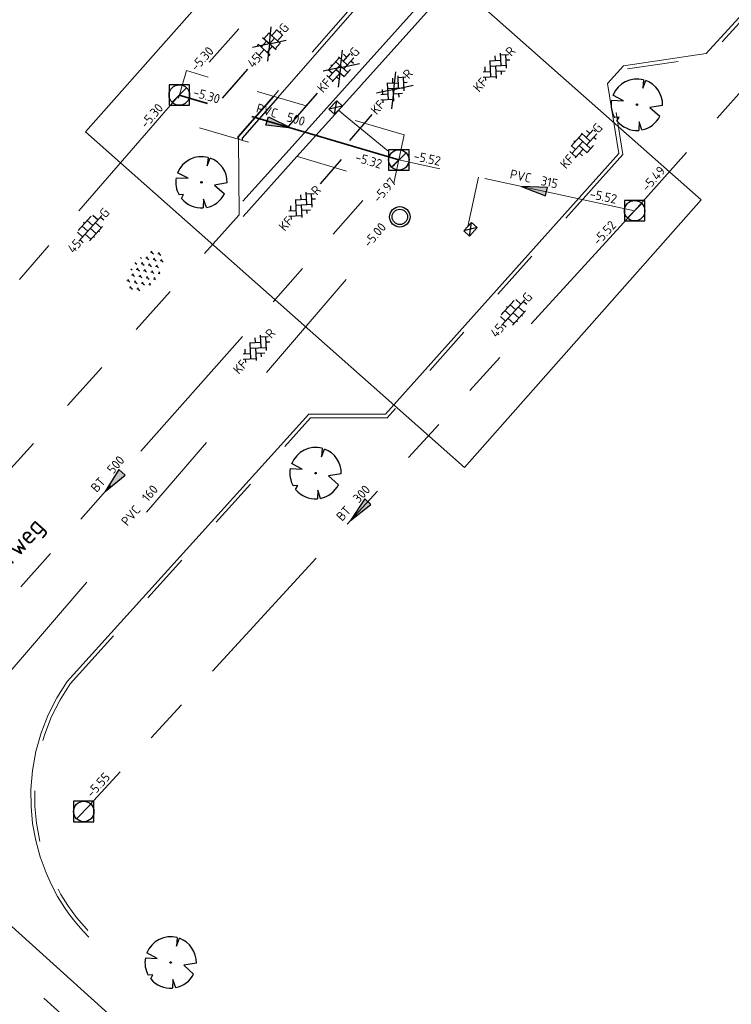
# Model space of a CAD drawing. Header units: metres. Extents: x 113080 to 114329, y 482672 to 483852.
# Tile 7 of 55: x 113377 to 113405, y 483290 to 483329. Entities that reach past the tile are written whole.
import ezdxf
from ezdxf.enums import TextEntityAlignment as Align

# ---------------------------------------------------------------- set-up
doc = ezdxf.new("R2010")
doc.units = ezdxf.units.M
for name, pattern in [('RI-DRAINAGE', [19.2, 6, -1.8, 1.8, -1.8, 2.4, -1.8, 1.8, -1.8]), ('RI-GWA', [18.45, 6, -1.8, 1.75, -1.8, 1.75, -1.8, 1.75, -1.8]), ('RI-HWA_KOLKAANSLUITING', [4.3, 2.5, -1.8]), ('VH-TROTTOIRBAND_130-150', [15, 5, -2, 2, -2, 2, -2]), ('XX-HIDDEN', [4, 2, -2])]:
    doc.linetypes.add(name, pattern=pattern)
for name, color, linetype, lineweight in [('B-WE-GR-BEPLANTING-S', 252, 'Continuous', 25), ('B-WE-GR-BOOM-S', 252, 'Continuous', 25), ('B-WE-OG-TOPOGRAFIE_STRAATNAAM-T35', 7, 'Continuous', 35), ('B-WE-RI-DRAINAGE_DRAIN-G', 252, 'RI-DRAINAGE', 18), ('B-WE-RI-DRAINAGE_PUT-S', 252, 'Continuous', 25), ('B-WE-RI-GWA_RIOOLPUT_INSPECTIEPUT-S', 252, 'Continuous', 25), ('B-WE-RI-GWA_STROOMRICHTING-S', 252, 'Continuous', 25), ('B-WE-RI-GWA_TRANSPORTLEIDING-G', 252, 'RI-GWA', 18), ('B-WE-RI-HWA_KOLK-S', 252, 'Continuous', 25), ('B-WE-RI-HWA_KOLKAANSLUITING-G', 252, 'RI-HWA_KOLKAANSLUITING', 18), ('B-WE-RI-OFG_DRAINAGE_STROOMRICHTING-S', 252, 'Continuous', 25), ('B-WE-VH-GOOT-G', 252, 'Continuous', 18), ('B-WE-VH-KANTOPSLUITING_TROTTOIRBAND_130 150-G', 252, 'VH-TROTTOIRBAND_130-150', 18), ('B-WE-VH-KANTOPSLUITING_VOORKANTBAND-G', 252, 'Continuous', 18), ('B-WE-VH-VERHARDING_BETONSTRAATSTEEN-S', 252, 'Continuous', 25), ('B-WE-VH-VERHARDING_TEGEL-S', 252, 'Continuous', 25), ('N-WE-VH-GOOT-G', 170, 'Continuous', 18), ('N-WE-VH-KANTOPSLUITING_TROTTOIRBAND_130 150-G', 210, 'VH-TROTTOIRBAND_130-150', 35), ('N-WE-VH-KANTOPSLUITING_VOORKANTBAND-G', 50, 'Continuous', 25), ('N-WE-VH-VERHARDING_BETONSTRAATSTEEN-S', 210, 'Continuous', 25), ('N-WE-VH-VERHARDING_TEGEL-S', 50, 'Continuous', 25), ('V-WE-VH-GOOT-G', 170, 'CONTINUOUS-V', 18), ('V-WE-VH-MATERIAALGRENS-G', 7, 'XX-HIDDEN', 18), ('V-WE-VH-VERHARDING_BETONSTRAATSTEEN-S', 10, 'Continuous', 25), ('V-WE-VH-VERHARDING_TEGEL-S', 10, 'Continuous', 25), ('X-XX-AL-WERKGRENS-G', 7, 'XX-WERKGRENS', 25), ('X-XX-AL-WIPEOUT_IN_BLOCK-A', 193, 'Continuous', 25)]:
    doc.layers.add(name, color=color, linetype=linetype, lineweight=lineweight)
doc.layers.add('N-WE-RI-GWA_STROOMRICHTING-S', color=30, linetype='Continuous', lineweight=25, true_color=0xff7f00)
doc.layers.add('N-WE-RI-GWA_TRANSPORTLEIDING-G', color=30, linetype='RI-GWA', lineweight=35, true_color=0xff7f00)
doc.styles.add('NLCS-ISO', font='NLCS-ISO.ttf')
doc.styles.add('NLCS-ISO-M200-T35', font='NLCS-ISO.ttf', dxfattribs={"height": 0.7})
doc.linetypes.add('CONTINUOUS-V', pattern='A,3.5,[24,NLCS.SHX,S=0.5,R=0,X=0,Y=0],3.5', length=7)
doc.linetypes.add('XX-WERKGRENS', pattern='A,0,[137,NLCS.SHX,S=0.5,R=0,X=0,Y=0],-30', length=30)

# ---------------------------------------------------------------- blocks, each defined once
blk = doc.blocks.new('SRI-DRAIN_PUT-SO')
at = {"lineweight": -3}
for radius in [2, 1.5]:
    blk.add_circle((0, 0), radius, dxfattribs=at)
blk = doc.blocks.new('*U39')
at = {"ltscale": 0.1, "style": 'NLCS-ISO'}
blk.add_attdef('JVA', text='', height=1.8, dxfattribs=at).set_placement((0, -1), align=Align.TOP_CENTER)
for points in [[(-68.71, 2.62), (-74.31, 2.62), (-74.31, 0.62), (-68.71, 0.62)], [(4.68, 3.12), (4.68, 1.12), (0, 1.12), (-4.68, 1.12), (-4.68, 3.12), (0, 3.12)], [(66.93, 2.62), (72.53, 2.62), (72.53, 0.62), (66.93, 0.62)]]:
    blk.add_wipeout(points).dxf.layer = 'X-XX-AL-WIPEOUT_IN_BLOCK-A'
for tag, p in [('BOBL', (-68.63, 0)), ('MAT', (-1, 0.5))]:
    blk.add_attdef(tag, text='', height=1.8, dxfattribs=at).set_placement(p, align=Align.BOTTOM_RIGHT)
for tag, p in [('DIA', (1, 0.5)), ('BOBR', (67.03, 0))]:
    blk.add_attdef(tag, text='', height=1.8, dxfattribs=at).set_placement(p, align=Align.BOTTOM_LEFT)
blk = doc.blocks.new('B-SRI-PUT_GWA-SO')
blk.add_line((-1.41, -1.41), (1.41, 1.41))
at = {"lineweight": -3, "flags": 128}
blk.add_lwpolyline([(2, -2), (2, 2), (-2, 2), (-2, -2)], close=True, dxfattribs=at)
at = {"lineweight": -3}
blk.add_circle((0, 0), 2, dxfattribs=at)
blk = doc.blocks.new('*U75')
at = {"ltscale": 0.1}
blk.add_hatch(color=256, dxfattribs=at).paths.add_polyline_path([(-2.5, 0), (2.5, -0.83), (2.5, 0.83)])
at = {"ltscale": 0.1, "flags": 128}
blk.add_lwpolyline([(-2.5, 0), (2.5, -0.83), (2.5, 0.83)], close=True, dxfattribs=at)
at = {"ltscale": 0.1, "style": 'NLCS-ISO'}
for tag, p in [('BOBL', (-71.33, 0)), ('MAT', (-1, 0.5))]:
    blk.add_attdef(tag, text='', height=1.8, dxfattribs=at).set_placement(p, align=Align.BOTTOM_RIGHT)
for tag, p in [('DIA', (1, 0.5)), ('BOBR', (69.88, 0))]:
    blk.add_attdef(tag, text='', height=1.8, dxfattribs=at).set_placement(p, align=Align.BOTTOM_LEFT)
blk.add_attdef('JVA', text='', height=1.8, dxfattribs=at).set_placement((0, -1), align=Align.TOP_CENTER)
blk = doc.blocks.new('*U73')
at = {"ltscale": 0.1}
blk.add_hatch(color=256, dxfattribs=at).paths.add_polyline_path([(-2.5, 0), (2.5, -0.83), (2.5, 0.83)])
at = {"ltscale": 0.1, "flags": 128}
blk.add_lwpolyline([(-2.5, 0), (2.5, -0.83), (2.5, 0.83)], close=True, dxfattribs=at)
at = {"ltscale": 0.1, "style": 'NLCS-ISO'}
for tag, p in [('BOBL', (-19.03, 0)), ('MAT', (-1, 0.5))]:
    blk.add_attdef(tag, text='', height=1.8, dxfattribs=at).set_placement(p, align=Align.BOTTOM_RIGHT)
for tag, p in [('DIA', (1, 0.5)), ('BOBR', (10.89, 0))]:
    blk.add_attdef(tag, text='', height=1.8, dxfattribs=at).set_placement(p, align=Align.BOTTOM_LEFT)
blk.add_attdef('JVA', text='', height=1.8, dxfattribs=at).set_placement((0, -1), align=Align.TOP_CENTER)
blk = doc.blocks.new('*U74')
at = {"ltscale": 0.1}
blk.add_hatch(color=256, dxfattribs=at).paths.add_polyline_path([(-2.5, 0), (2.5, -0.83), (2.5, 0.83)])
at = {"ltscale": 0.1, "flags": 128}
blk.add_lwpolyline([(-2.5, 0), (2.5, -0.83), (2.5, 0.83)], close=True, dxfattribs=at)
at = {"ltscale": 0.1, "style": 'NLCS-ISO'}
for tag, p in [('BOBL', (-76.39, 0)), ('MAT', (-1, 0.5))]:
    blk.add_attdef(tag, text='', height=1.8, dxfattribs=at).set_placement(p, align=Align.BOTTOM_RIGHT)
for tag, p in [('DIA', (1, 0.5)), ('BOBR', (75.24, -3.24))]:
    blk.add_attdef(tag, text='', height=1.8, dxfattribs=at).set_placement(p, align=Align.BOTTOM_LEFT)
blk.add_attdef('JVA', text='', height=1.8, dxfattribs=at).set_placement((0, -1), align=Align.TOP_CENTER)
blk = doc.blocks.new('*U64')
at = {"ltscale": 0.1}
blk.add_hatch(color=256, dxfattribs=at).paths.add_polyline_path([(-2.5, 0), (2.5, -0.83), (2.5, 0.83)])
at = {"ltscale": 0.1, "flags": 128}
blk.add_lwpolyline([(-2.5, 0), (2.5, -0.83), (2.5, 0.83)], close=True, dxfattribs=at)
at = {"ltscale": 0.1, "style": 'NLCS-ISO'}
for tag, p in [('BOBL', (-46.22, 0)), ('MAT', (-1, 0.5))]:
    blk.add_attdef(tag, text='', height=1.8, dxfattribs=at).set_placement(p, align=Align.BOTTOM_RIGHT)
for tag, p in [('DIA', (1, 0.5)), ('BOBR', (51.63, 0))]:
    blk.add_attdef(tag, text='', height=1.8, dxfattribs=at).set_placement(p, align=Align.BOTTOM_LEFT)
blk.add_attdef('JVA', text='', height=1.8, dxfattribs=at).set_placement((0, -1), align=Align.TOP_CENTER)
blk = doc.blocks.new('*U65')
at = {"ltscale": 0.1}
blk.add_hatch(color=256, dxfattribs=at).paths.add_polyline_path([(-2.5, 0), (2.5, -0.83), (2.5, 0.83)])
at = {"ltscale": 0.1, "flags": 128}
blk.add_lwpolyline([(-2.5, 0), (2.5, -0.83), (2.5, 0.83)], close=True, dxfattribs=at)
at = {"ltscale": 0.1, "style": 'NLCS-ISO'}
for tag, p in [('BOBL', (-63.87, 0)), ('MAT', (-1, 0.5))]:
    blk.add_attdef(tag, text='', height=1.8, dxfattribs=at).set_placement(p, align=Align.BOTTOM_RIGHT)
for tag, p in [('DIA', (1, 0.5)), ('BOBR', (65.4, 0))]:
    blk.add_attdef(tag, text='', height=1.8, dxfattribs=at).set_placement(p, align=Align.BOTTOM_LEFT)
blk.add_attdef('JVA', text='', height=1.8, dxfattribs=at).set_placement((0, -1), align=Align.TOP_CENTER)
blk = doc.blocks.new('*U72')
at = {"ltscale": 0.1}
blk.add_hatch(color=256, dxfattribs=at).paths.add_polyline_path([(-2.5, 0), (2.5, -0.83), (2.5, 0.83)])
at = {"ltscale": 0.1, "flags": 128}
blk.add_lwpolyline([(-2.5, 0), (2.5, -0.83), (2.5, 0.83)], close=True, dxfattribs=at)
at = {"ltscale": 0.1, "style": 'NLCS-ISO'}
for tag, p in [('BOBL', (-92.6, 0)), ('MAT', (-1, 0.5))]:
    blk.add_attdef(tag, text='', height=1.8, dxfattribs=at).set_placement(p, align=Align.BOTTOM_RIGHT)
for tag, p in [('DIA', (1, 0.5)), ('BOBR', (87.65, 0))]:
    blk.add_attdef(tag, text='', height=1.8, dxfattribs=at).set_placement(p, align=Align.BOTTOM_LEFT)
blk.add_attdef('JVA', text='', height=1.8, dxfattribs=at).set_placement((0, -1), align=Align.TOP_CENTER)
blk = doc.blocks.new('*U161')
at = {"ltscale": 0.1}
blk.add_hatch(color=256, dxfattribs=at).paths.add_polyline_path([(2.5, 0), (-2.5, -0.83), (-2.5, 0.83)])
at = {"ltscale": 0.1, "flags": 128}
blk.add_lwpolyline([(2.5, 0), (-2.5, -0.83), (-2.5, 0.83)], close=True, dxfattribs=at)
at = {"ltscale": 0.1, "style": 'NLCS-ISO'}
for tag, p in [('BOBL', (-12.61, 0)), ('MAT', (-1, 0.5))]:
    blk.add_attdef(tag, text='', height=1.8, dxfattribs=at).set_placement(p, align=Align.BOTTOM_RIGHT)
for tag, p in [('DIA', (1, 0.5)), ('BOBR', (16.09, -3.24))]:
    blk.add_attdef(tag, text='', height=1.8, dxfattribs=at).set_placement(p, align=Align.BOTTOM_LEFT)
blk.add_attdef('JVA', text='', height=1.8, dxfattribs=at).set_placement((0, -1), align=Align.TOP_CENTER)
blk = doc.blocks.new('SVH-BSS_KEIFORMAAT_KEPER_KL-SO')
for p, q in [((-3.44, -0.47), (-2.97, 0)), ((-3.31, 0.34), (-1.48, -1.48)), ((-2.52, 1.03), (-1.48, 0)), ((-2.23, -0.74), (0, 1.48)), ((-2.23, 0.74), (-1.57, 1.4)), ((-1.77, -1.77), (0, 0)), ((-0.74, 0.74), (1.48, -1.48)), ((-0.1, 1.58), (1.48, 0)), ((0.74, 0.74), (1.4, 1.4)), ((0.74, -0.74), (2.46, 0.98)), ((1.06, -1.91), (2.97, 0)), ((2.23, 0.74), (3.31, -0.34)), ((-0.74, -0.74), (0.5, -1.99)), ((-0.52, -2), (0, -1.48)), ((2.23, -0.74), (2.72, -1.24))]:
    blk.add_line(p, q)
at = {"style": 'NLCS-ISO'}
blk.add_attdef('FORMAAT', text='', height=1.8, dxfattribs=at).set_placement((-3.47, -0.23), align=Align.MIDDLE_RIGHT)
blk.add_attdef('KLEUR', text='', height=1.8, dxfattribs=at).set_placement((3.32, -0.22), align=Align.MIDDLE_LEFT)
at = {"style": 'NLCS-ISO', "flags": 1}
blk.add_attdef('FUNCTIE', text='', height=1.8, dxfattribs=at).set_placement((0.12, -3.58), align=Align.MIDDLE_CENTER)
blk = doc.blocks.new('SGR-BEPLANTING_SOORT_01-SO')
for p, q in [((-0.577, 0.993), (-0.577, 0.875)), ((0, 1), (-0.022, 1.038)), ((0, 1), (0.022, 1.038)), ((0, 1), (0, 0.875)), ((0.577, 0.992), (0.577, 0.875)), ((-1.732, 0), (-1.804, 0.125)), ((-1.732, 0), (-1.66, 0.125)), ((-1.732, 0), (-1.732, -0.125)), ((-1.443, 0.5), (-1.516, 0.625)), ((-1.443, 0.5), (-1.371, 0.625)), ((-1.443, 0.5), (-1.443, 0.375)), ((-1.155, 0), (-1.227, 0.125)), ((-1.155, 0), (-1.083, 0.125)), ((-1.155, 0), (-1.155, -0.125)), ((-0.866, 0.5), (-0.938, 0.625)), ((-0.866, 0.5), (-0.794, 0.625)), ((-0.866, 0.5), (-0.866, 0.375)), ((-0.577, 0), (-0.65, 0.125)), ((-0.577, 0), (-0.505, 0.125)), ((-0.577, 0), (-0.577, -0.125)), ((-0.289, 0.5), (-0.361, 0.625)), ((-0.289, 0.5), (-0.217, 0.625)), ((-0.289, 0.5), (-0.289, 0.375)), ((0, 0), (-0.072, 0.125)), ((0, 0), (0.072, 0.125)), ((0, 0), (0, -0.125)), ((0.289, 0.5), (0.217, 0.625)), ((0.289, 0.5), (0.361, 0.625)), ((0.289, 0.5), (0.289, 0.375)), ((0.577, 0), (0.505, 0.125)), ((0.577, 0), (0.65, 0.125)), ((0.577, 0), (0.577, -0.125)), ((0.866, 0.5), (0.794, 0.625)), ((0.866, 0.5), (0.938, 0.625)), ((0.866, 0.5), (0.866, 0.375)), ((1.155, 0), (1.083, 0.125)), ((1.155, 0), (1.227, 0.125)), ((1.155, 0), (1.155, -0.125)), ((1.443, 0.5), (1.371, 0.625)), ((1.443, 0.5), (1.516, 0.625)), ((1.443, 0.5), (1.443, 0.375)), ((1.732, 0), (1.66, 0.125)), ((1.732, 0), (1.804, 0.125)), ((1.732, 0), (1.732, -0.125)), ((-1.443, -0.5), (-1.516, -0.375)), ((-1.443, -0.5), (-1.371, -0.375)), ((-1.443, -0.5), (-1.443, -0.625)), ((-0.866, -0.5), (-0.938, -0.375)), ((-0.866, -0.5), (-0.794, -0.375)), ((-0.866, -0.5), (-0.866, -0.625)), ((-0.289, -0.5), (-0.361, -0.375)), ((-0.289, -0.5), (-0.217, -0.375)), ((-0.289, -0.5), (-0.289, -0.625)), ((0.289, -0.5), (0.217, -0.375)), ((0.289, -0.5), (0.361, -0.375)), ((0.289, -0.5), (0.289, -0.625)), ((0.866, -0.5), (0.794, -0.375)), ((0.866, -0.5), (0.938, -0.375)), ((0.866, -0.5), (0.866, -0.625)), ((1.443, -0.5), (1.371, -0.375)), ((1.443, -0.5), (1.516, -0.375)), ((1.443, -0.5), (1.443, -0.625)), ((-0.581, -0.994), (-0.65, -0.875)), ((-0.574, -0.995), (-0.505, -0.875)), ((0, -1), (-0.072, -0.875)), ((0, -1), (0.072, -0.875)), ((0, -1), (0, -1.039)), ((0.574, -0.994), (0.505, -0.875)), ((0.582, -0.993), (0.65, -0.875))]:
    blk.add_line(p, q)
at = {"style": 'NLCS-ISO'}
blk.add_attdef('TYPE', text='', height=0.5, dxfattribs=at).set_placement((3.471, -0.016), align=Align.MIDDLE_CENTER)
blk = doc.blocks.new('SGR-BOOM_08')
at = {"ltscale": 20, "flags": 128}
for points in [[(1.29, 4.87), (1.14, 3.21), (1.73, 4.73)], [(-4.95, 0.9), (-2.63, 0.79), (-4.68, 1.86)], [(5.03, -0.13), (2.56, -0.55), (4.49, -2.27)], [(-3.9, -3.19), (-3.5, -2.42), (-4.39, -2.47)], [(0.99, -4.94), (0.42, -3.33), (0.36, -5.02)]]:
    blk.add_lwpolyline(points, dxfattribs=at)
blk.add_lwpolyline([(5.03, -0.13, 0.321944), (1.73, 4.73, 0.321944)], format="xyb", dxfattribs=at)
blk.add_circle((0, 0), 0.15)
at = {"ltscale": 20}
for start, end in [(75.1844, 158.299), (169.749, 209.4302), (219.2667, 274.1068), (281.3601, 333.2046)]:
    blk.add_arc((0, 0), 5.03, start, end, dxfattribs=at)
blk = doc.blocks.new('SVH-BSS_KEIFORMAAT_ELLEBOOG_KL-SO')
for p, q in [((-2.92, 0.92), (-2.92, -0.66)), ((-2.92, 0.39), (0.23, 0.39)), ((-1.87, 1.5), (-1.87, 0.39)), ((-1.87, 1.44), (1.28, 1.44)), ((-0.82, 1.75), (-0.82, 1.44)), ((-0.82, 0.39), (-0.82, -1.75)), ((0.23, 1.44), (0.23, -1.71)), ((1.28, 1.67), (1.28, -0.66)), ((1.28, 0.39), (3.32, 0.39)), ((2.33, 1.31), (2.33, 0.39)), ((3.38, 0.18), (3.38, -0.18)), ((-3.16, -0.66), (-0.82, -0.66)), ((-1.87, -0.66), (-1.87, -1.5)), ((-0.82, -1.71), (1.03, -1.71)), ((0.23, -0.66), (3.16, -0.66)), ((2.33, -0.66), (2.33, -1.31))]:
    blk.add_line(p, q)
at = {"style": 'NLCS-ISO'}
blk.add_attdef('FORMAAT', text='', height=1.8, dxfattribs=at).set_placement((-3.39, 0), align=Align.MIDDLE_RIGHT)
blk.add_attdef('KLEUR', text='', height=1.8, dxfattribs=at).set_placement((3.39, 0), align=Align.MIDDLE_LEFT)
at = {"style": 'NLCS-ISO', "flags": 1}
blk.add_attdef('FUNCTIE', text='', height=1.8, dxfattribs=at).set_placement((0.12, -3.58), align=Align.MIDDLE_CENTER)
blk = doc.blocks.new('SVH-TEGEL_300X300_DUN_LINT_KL-SO')
for p, q in [((-2.25, 1.36), (-2.25, 0)), ((-1.9, 1.5), (1.9, 1.5)), ((-1.5, 1.62), (-1.5, 1.5)), ((-0.75, 1.5), (-0.75, 0)), ((0, 1.81), (0, 1.5)), ((0, 0), (0, -1.5)), ((0.75, 1.5), (0.75, 0)), ((1.5, 1.62), (1.5, 1.5)), ((2.25, 1.36), (2.25, 0)), ((-3.39, 0), (3.39, 0)), ((-3, 0), (-3, -0.85)), ((-1.9, -1.5), (1.9, -1.5)), ((-1.5, 0), (-1.5, -1.5)), ((-0.75, -1.5), (-0.75, -1.77)), ((0.75, -1.5), (0.75, -1.77)), ((1.5, 0), (1.5, -1.5)), ((3, 0), (3, -0.85))]:
    blk.add_line(p, q)
at = {"style": 'NLCS-ISO'}
blk.add_attdef('FORMAAT', text='', height=1.8, dxfattribs=at).set_placement((-3.39, 0), align=Align.MIDDLE_RIGHT)
blk.add_attdef('KLEUR', text='', height=1.8, dxfattribs=at).set_placement((3.39, 0), align=Align.MIDDLE_LEFT)
at = {"style": 'NLCS-ISO', "flags": 1}
blk.add_attdef('FUNCTIE', text='', height=1.8, dxfattribs=at).set_placement((0.12, -3.58), align=Align.MIDDLE_CENTER)
blk = doc.blocks.new('V-SVH-BSS_KEIFORMAAT_KEPER_KL-SO')
for p, q in [((0, 0), (-2.8, 2.01)), ((0, 0), (2.8, 2.01)), ((-3.36, -0.25), (-2.89, 0.22)), ((-3.23, 0.55), (-1.41, -1.27)), ((-2.44, 1.25), (-1.41, 0.22)), ((-2.15, -0.53), (0.08, 1.7)), ((-2.15, 0.96), (-1.49, 1.62)), ((-1.7, -1.56), (0.08, 0.22)), ((-0.67, 0.96), (1.56, -1.27)), ((-0.02, 1.8), (1.56, 0.22)), ((0.82, 0.96), (1.48, 1.62)), ((0.82, -0.53), (2.54, 1.19)), ((1.14, -1.7), (3.05, 0.22)), ((2.3, 0.96), (3.39, -0.13)), ((0, 0), (-3.13, -2.25)), ((-0.67, -0.53), (0.58, -1.77)), ((-0.44, -1.78), (0.08, -1.27)), ((0, 0), (3.13, -2.25)), ((2.3, -0.53), (2.8, -1.02))]:
    blk.add_line(p, q)
at = {"style": 'NLCS-ISO'}
blk.add_attdef('FORMAAT', text='', height=1.8, dxfattribs=at).set_placement((-3.39, -0.02), align=Align.MIDDLE_RIGHT)
blk.add_attdef('KLEUR', text='', height=1.8, dxfattribs=at).set_placement((3.39, 0), align=Align.MIDDLE_LEFT)
at = {"style": 'NLCS-ISO', "flags": 1}
blk.add_attdef('FUNCTIE', text='', height=1.8, dxfattribs=at).set_placement((0.12, -3.58), align=Align.MIDDLE_CENTER)
blk = doc.blocks.new('V-SVH-BSS_KEIFORMAAT_ELLEBOOG_KL-SO')
for p, q in [((0, 0), (-2.8, 2.01)), ((0, 0), (2.8, 2.01)), ((-2.92, 0.92), (-2.92, -0.66)), ((-2.92, 0.39), (0.23, 0.39)), ((-1.87, 1.5), (-1.87, 0.39)), ((-1.87, 1.44), (1.28, 1.44)), ((-0.82, 1.75), (-0.82, 1.44)), ((-0.82, 0.39), (-0.82, -1.75)), ((0.23, 1.44), (0.23, -1.71)), ((1.28, 1.67), (1.28, -0.66)), ((1.28, 0.39), (3.32, 0.39)), ((2.33, 1.31), (2.33, 0.39)), ((3.38, 0.18), (3.38, -0.18)), ((-3.16, -0.66), (-0.82, -0.66)), ((0, 0), (-3.13, -2.25)), ((-1.87, -0.66), (-1.87, -1.5)), ((-0.82, -1.71), (1.03, -1.71)), ((0, 0), (3.13, -2.25)), ((0.23, -0.66), (3.16, -0.66)), ((2.33, -0.66), (2.33, -1.31))]:
    blk.add_line(p, q)
at = {"style": 'NLCS-ISO'}
blk.add_attdef('FORMAAT', text='', height=1.8, dxfattribs=at).set_placement((-3.39, 0), align=Align.MIDDLE_RIGHT)
blk.add_attdef('KLEUR', text='', height=1.8, dxfattribs=at).set_placement((3.39, 0), align=Align.MIDDLE_LEFT)
at = {"style": 'NLCS-ISO', "flags": 1}
blk.add_attdef('FUNCTIE', text='', height=1.8, dxfattribs=at).set_placement((0.12, -3.58), align=Align.MIDDLE_CENTER)
blk = doc.blocks.new('B-SRI-KOLK_STRAAT_450X300-SO')
for p, q in [((-1.125, 0), (1.125, 1.5)), ((1.125, 0), (-1.125, 1.5))]:
    blk.add_line(p, q)
at = {"flags": 128}
blk.add_lwpolyline([(-1.125, 0), (1.125, 0), (1.125, 1.5), (-1.125, 1.5)], close=True, dxfattribs=at)
blk = doc.blocks.new('SVH-TEGEL_300X300_DUN_HALFST_KL-SO')
for p, q in [((-3.08, 0.75), (-3, 0.75)), ((-3, -0.83), (-3, 0.83)), ((-3, 0), (-1.5, 0)), ((-1.84, 1.5), (-1.5, 1.5)), ((-1.5, -1.6), (-1.5, 1.6)), ((-1.5, 0.75), (0, 0.75)), ((0, -1.78), (0, 1.78)), ((0, 1.5), (1.5, 1.5)), ((0, 0), (1.5, 0)), ((1.5, -1.6), (1.5, 1.6)), ((1.5, 0.75), (3, 0.75)), ((3, -0.83), (3, 0.83)), ((3, 0), (3.39, 0)), ((-3.08, -0.75), (-3, -0.75)), ((-1.84, -1.5), (-1.5, -1.5)), ((-1.5, -0.75), (0, -0.75)), ((0, -1.5), (1.5, -1.5)), ((1.5, -0.75), (3, -0.75))]:
    blk.add_line(p, q)
at = {"style": 'NLCS-ISO'}
blk.add_attdef('FORMAAT', text='', height=1.8, dxfattribs=at).set_placement((-3.18, 0), align=Align.MIDDLE_RIGHT)
blk.add_attdef('KLEUR', text='', height=1.8, dxfattribs=at).set_placement((3.49, 0), align=Align.MIDDLE_LEFT)
at = {"style": 'NLCS-ISO', "flags": 1}
blk.add_attdef('FUNCTIE', text='', height=1.8, dxfattribs=at).set_placement((0.12, -3.58), align=Align.MIDDLE_CENTER)
blk = doc.blocks.new('V-SVH-TEGEL_300X300_DUN_HALFST_KL-SO')
at = {"ltscale": 0.1}
for q in [(-2.73, 1.96), (2.73, 1.96), (-2.75, -1.98), (2.75, -1.98)]:
    blk.add_line((0, 0), q, dxfattribs=at)
for p, q in [((-3.08, 0.75), (-3, 0.75)), ((-3, -0.83), (-3, 0.83)), ((-3, 0), (-1.5, 0)), ((-1.84, 1.5), (-1.5, 1.5)), ((-1.5, -1.6), (-1.5, 1.6)), ((-1.5, 0.75), (0, 0.75)), ((0, -1.78), (0, 1.78)), ((0, 1.5), (1.5, 1.5)), ((0, 0), (1.5, 0)), ((1.5, -1.6), (1.5, 1.6)), ((1.5, 0.75), (3, 0.75)), ((3, -0.83), (3, 0.83)), ((3, 0), (3.39, 0)), ((-3.08, -0.75), (-3, -0.75)), ((-1.84, -1.5), (-1.5, -1.5)), ((-1.5, -0.75), (0, -0.75)), ((0, -1.5), (1.5, -1.5)), ((1.5, -0.75), (3, -0.75))]:
    blk.add_line(p, q)
at = {"style": 'NLCS-ISO'}
blk.add_attdef('FORMAAT', text='', height=1.8, dxfattribs=at).set_placement((-3.18, 0), align=Align.MIDDLE_RIGHT)
blk.add_attdef('KLEUR', text='', height=1.8, dxfattribs=at).set_placement((3.49, 0), align=Align.MIDDLE_LEFT)
at = {"style": 'NLCS-ISO', "flags": 1}
blk.add_attdef('FUNCTIE', text='', height=1.8, dxfattribs=at).set_placement((0.12, -3.58), align=Align.MIDDLE_CENTER)

msp = doc.modelspace()

# ---------------------------------------------------------------- linework, layer by layer
at = {"layer": 'B-WE-RI-DRAINAGE_DRAIN-G', "ltscale": 2, "flags": 128}
for points in [[(113371.67, 483297.92), (113391.73, 483321.33)], [(113371.67, 483297.92), (113416.19, 483257.88)]]:
    msp.add_lwpolyline(points, dxfattribs=at)
at = {"layer": 'B-WE-RI-GWA_TRANSPORTLEIDING-G', "flags": 128}
for points in [[(113427.5, 483351.4), (113400.92, 483321.57)], [(113403, 483348.2), (113383.1, 483326.1)], [(113383.1, 483326.1), (113368, 483308.68)], [(113369.37, 483298.34), (113391.69, 483323.56)], [(113400.92, 483321.57), (113391.69, 483323.56)], [(113400.92, 483321.57), (113379.36, 483298.05)], [(113369.37, 483298.34), (113416.6, 483255.75)]]:
    msp.add_lwpolyline(points, dxfattribs=at)
at = {"layer": 'B-WE-RI-HWA_KOLKAANSLUITING-G', "flags": 128}
for points in [[(113389.327, 483325.507), (113389.588, 483325.291), (113391.69, 483323.56)], [(113394.395, 483320.952), (113394.812, 483322.887)]]:
    msp.add_lwpolyline(points, dxfattribs=at)
at = {"layer": 'B-WE-VH-GOOT-G', "flags": 128}
for points in [[(113397.067, 483334.73), (113388.755, 483325.468)], [(113397.531, 483334.648), (113389.18, 483325.343)], [(113387.275, 483323.82), (113385.587, 483321.94)]]:
    msp.add_lwpolyline(points, dxfattribs=at)
at = {"layer": 'B-WE-VH-KANTOPSLUITING_TROTTOIRBAND_130 150-G', "flags": 128}
msp.add_lwpolyline([(113400.123, 483341.12), (113398.332, 483339.142), (113397.971, 483338.409), (113397.972, 483337.291), (113398.27, 483335.697), (113397.474, 483334.81), (113394.918, 483335.262), (113391.944, 483331.945), (113386.791, 483326.048)], dxfattribs=at)
at = {"layer": 'B-WE-VH-KANTOPSLUITING_VOORKANTBAND-G', "flags": 128}
msp.add_lwpolyline([(113398.467, 483339.076), (113398.121, 483338.374), (113398.122, 483337.305), (113398.431, 483335.652), (113397.53, 483334.648), (113394.974, 483335.1), (113392.056, 483331.846), (113386.95, 483326.001)], dxfattribs=at)
at = {"layer": 'N-WE-RI-GWA_TRANSPORTLEIDING-G', "flags": 128}
msp.add_lwpolyline([(113391.69, 483323.56), (113383.095, 483326.095)], dxfattribs=at)
at = {"layer": 'N-WE-VH-GOOT-G', "flags": 128}
for points in [[(113388.755, 483325.468), (113387.275, 483323.82)], [(113389.18, 483325.343), (113387.7, 483323.694)]]:
    msp.add_lwpolyline(points, dxfattribs=at)
at = {"layer": 'N-WE-VH-KANTOPSLUITING_TROTTOIRBAND_130 150-G', "flags": 128}
msp.add_lwpolyline([(113386.791, 483326.048), (113385.409, 483324.466), (113385.41, 483324.369)], dxfattribs=at)
at = {"layer": 'N-WE-VH-KANTOPSLUITING_VOORKANTBAND-G', "flags": 128}
msp.add_lwpolyline([(113386.95, 483326.001), (113385.56, 483324.41), (113385.561, 483324.325)], dxfattribs=at)
at = {"layer": 'N-WE-VH-VERHARDING_BETONSTRAATSTEEN-S', "flags": 128}
for points in [[(113388.489, 483326.175), (113387.934, 483325.529)], [(113389.438, 483323.572), (113388.614, 483322.622)]]:
    msp.add_lwpolyline(points, dxfattribs=at)
at = {"layer": 'N-WE-VH-VERHARDING_TEGEL-S', "flags": 128}
msp.add_lwpolyline([(113385.765, 483327.109), (113385.072, 483326.315)], dxfattribs=at)
at = {"layer": 'V-WE-VH-GOOT-G', "flags": 128}
for points in [[(113388.755, 483325.468), (113387.275, 483323.82)], [(113389.18, 483325.343), (113387.7, 483323.694)]]:
    msp.add_lwpolyline(points, dxfattribs=at)
at = {"layer": 'V-WE-VH-MATERIAALGRENS-G', "flags": 128}
msp.add_lwpolyline([(113391.898, 483324.541), (113383.378, 483327.054), (113382.812, 483325.136), (113391.482, 483322.579)], close=True, dxfattribs=at)
at = {"layer": 'V-WE-VH-VERHARDING_BETONSTRAATSTEEN-S', "flags": 128}
for points in [[(113388.489, 483326.175), (113387.379, 483324.882)], [(113390.629, 483325.337), (113389.755, 483324.32)]]:
    msp.add_lwpolyline(points, dxfattribs=at)
at = {"layer": 'V-WE-VH-VERHARDING_TEGEL-S', "flags": 128}
msp.add_lwpolyline([(113385.765, 483327.109), (113384.774, 483325.975)], dxfattribs=at)

# ---------------------------------------------------------------- block references
at = {"layer": 'B-WE-GR-BOOM-S', "xscale": 0.2, "yscale": 0.2, "zscale": 0.2}
for p in [(113401.008, 483325.72), (113383.967, 483322.683), (113382.761, 483292.138)]:
    msp.add_blockref('SGR-BOOM_08', p, dxfattribs=at)
at = {"layer": 'B-WE-RI-DRAINAGE_PUT-S', "xscale": 0.2, "yscale": 0.2, "zscale": 0.2}
msp.add_blockref('SRI-DRAIN_PUT-SO', (113391.73, 483321.33), dxfattribs=at)
at = {"layer": 'B-WE-RI-GWA_RIOOLPUT_INSPECTIEPUT-S', "xscale": 0.2, "yscale": 0.2, "zscale": 0.2}
for p in [(113383.1, 483326.1), (113391.69, 483323.56), (113400.92, 483321.57), (113379.36, 483298.05)]:
    msp.add_blockref('B-SRI-PUT_GWA-SO', p, dxfattribs=at)
at = {"layer": 'B-WE-RI-GWA_STROOMRICHTING-S', "xscale": 0.2, "yscale": 0.2, "zscale": 0.2}
for name, p, rotation, values in [('*U72', (113414.553, 483336.87), 48.29738802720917, {'MAT': 'BT', 'DIA': '300', 'BOBL': '-5.49', 'BOBR': '-5.42'}), ('*U65', (113393.106, 483337.212), 47.99846713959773, {'MAT': 'BT', 'DIA': '300', 'BOBL': '-5.30', 'BOBR': '-5.29'}), ('*U73', (113396.984, 483322.419), 347.8331941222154, {'MAT': 'PVC', 'DIA': '315', 'BOBL': '-5.52', 'BOBR': '-5.52'})]:
    msp.add_blockref(name, p, dxfattribs=dict(at, rotation=rotation)).add_auto_attribs(values)
at = {"layer": 'B-WE-RI-HWA_KOLK-S', "xscale": 0.2, "yscale": 0.2, "zscale": 0.2}
for p, rotation in [((113389.327, 483325.507), 46.23830839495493), ((113394.611, 483320.744), 47.90303511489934)]:
    msp.add_blockref('B-SRI-KOLK_STRAAT_450X300-SO', p, dxfattribs=dict(at, rotation=rotation))
at = {"layer": 'B-WE-VH-VERHARDING_BETONSTRAATSTEEN-S', "xscale": 0.2, "yscale": 0.2, "zscale": 0.2, "rotation": 47.89730050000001}
for name, p, values in [('SVH-BSS_KEIFORMAAT_KEPER_KL-SO', (113395.485, 483327.244), {'FORMAAT': 'KF', 'KLEUR': 'R'}), ('SVH-BSS_KEIFORMAAT_ELLEBOOG_KL-SO', (113398.913, 483324.196), {'FORMAAT': 'KF', 'KLEUR': 'G'})]:
    msp.add_blockref(name, p, dxfattribs=at).add_auto_attribs(values)
at = {"layer": 'B-WE-VH-VERHARDING_TEGEL-S', "xscale": 0.2, "yscale": 0.2, "zscale": 0.2, "rotation": 47.89730050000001}
msp.add_blockref('SVH-TEGEL_300X300_DUN_LINT_KL-SO', (113396.168, 483317.575), dxfattribs=at).add_auto_attribs({'FORMAAT': '45', 'KLEUR': 'G'})
at = {"layer": 'N-WE-RI-GWA_STROOMRICHTING-S', "xscale": 0.2, "yscale": 0.2, "zscale": 0.2, "rotation": 343.564531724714}
msp.add_blockref('*U161', (113387.017, 483324.939), dxfattribs=at).add_auto_attribs({'MAT': 'PVC', 'DIA': '500', 'BOBL': '-5.30', 'BOBR': '-5.32'})
at = {"layer": 'N-WE-VH-VERHARDING_BETONSTRAATSTEEN-S', "xscale": 0.2, "yscale": 0.2, "zscale": 0.2, "rotation": 47.89730050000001}
msp.add_blockref('SVH-BSS_KEIFORMAAT_ELLEBOOG_KL-SO', (113389.404, 483327.175), dxfattribs=at).add_auto_attribs({'FORMAAT': 'KF', 'KLEUR': 'G'})
at = {"layer": 'N-WE-VH-VERHARDING_TEGEL-S', "color": 140, "true_color": 0x00bfff, "xscale": 0.2, "yscale": 0.2, "zscale": 0.2, "rotation": 47.89730049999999}
msp.add_blockref('SVH-TEGEL_300X300_DUN_HALFST_KL-SO', (113386.624, 483328.103), dxfattribs=at).add_auto_attribs({'FORMAAT': '45', 'KLEUR': 'G'})
at = {"layer": 'V-WE-VH-VERHARDING_BETONSTRAATSTEEN-S', "xscale": 0.2, "yscale": 0.2, "zscale": 0.2, "rotation": 47.89730050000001}
for name, p, values in [('V-SVH-BSS_KEIFORMAAT_ELLEBOOG_KL-SO', (113389.404, 483327.175), {'FORMAAT': 'KF', 'KLEUR': 'G'}), ('V-SVH-BSS_KEIFORMAAT_KEPER_KL-SO', (113391.495, 483326.32), {'FORMAAT': 'KF', 'KLEUR': 'R'})]:
    msp.add_blockref(name, p, dxfattribs=at).add_auto_attribs(values)
at = {"layer": 'V-WE-VH-VERHARDING_TEGEL-S', "color": 140, "true_color": 0x00bfff, "xscale": 0.2, "yscale": 0.2, "zscale": 0.2, "rotation": 47.89730049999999}
msp.add_blockref('V-SVH-TEGEL_300X300_DUN_HALFST_KL-SO', (113386.624, 483328.103), dxfattribs=at).add_auto_attribs({'FORMAAT': '45', 'KLEUR': 'G'})

# ---------------------------------------------------------------- next in the draw order: block references
at = {"layer": 'B-WE-RI-OFG_DRAINAGE_STROOMRICHTING-S', "xscale": 0.2, "yscale": 0.2, "zscale": 0.2, "rotation": 49.40676865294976}
msp.add_blockref('*U39', (113381.897, 483309.855), dxfattribs=at).add_auto_attribs({'MAT': 'PVC', 'DIA': '160', 'BOBL': '-5.00', 'BOBR': '-5.00'})

# ---------------------------------------------------------------- next in the draw order: linework, layer by layer
at = {"layer": 'B-WE-VH-GOOT-G', "flags": 128}
msp.add_lwpolyline([(113387.7, 483323.694), (113385.594, 483321.348)], dxfattribs=at)
at = {"layer": 'B-WE-VH-KANTOPSLUITING_TROTTOIRBAND_130 150-G', "flags": 128}
for points in [[(113410.416, 483334.827), (113403.794, 483327.586), (113400.561, 483327.109), (113400.019, 483326.506), (113400.456, 483323.767), (113391.236, 483313.461), (113388.232, 483313.459), (113381.154, 483305.625), (113378.825, 483303.047), (113378.433, 483302.427), (113378.1, 483301.767), (113377.831, 483301.077), (113377.631, 483300.366), (113377.5, 483299.638), (113377.439, 483298.901), (113377.445, 483298.247), (113377.507, 483297.595), (113377.624, 483296.951), (113377.796, 483296.32), (113378.021, 483295.705), (113378.229, 483295.247), (113378.468, 483294.802), (113378.735, 483294.374), (113378.903, 483294.134), (113379.08, 483293.899), (113379.266, 483293.672), (113379.461, 483293.453), (113379.665, 483293.239)], [(113385.41, 483324.369), (113385.443, 483321.405), (113378.207, 483313.369), (113375.686, 483310.576), (113374.564, 483309.333), (113373.72, 483308.482), (113373.003, 483307.943), (113372.091, 483307.444), (113369.736, 483306.6), (113368.042, 483306.267), (113367.348, 483306.146), (113366.154, 483306.216), (113364.788, 483306.446), (113364.085, 483306.711), (113363.556, 483306.911), (113362.279, 483307.555), (113362.088, 483307.704)]]:
    msp.add_lwpolyline(points, dxfattribs=at)
at = {"layer": 'B-WE-VH-KANTOPSLUITING_VOORKANTBAND-G', "flags": 128}
msp.add_lwpolyline([(113410.305, 483334.928), (113403.719, 483327.727), (113400.486, 483327.249), (113399.86, 483326.553), (113400.297, 483323.814), (113391.169, 483313.611), (113388.165, 483313.609), (113381.043, 483305.726), (113378.705, 483303.138), (113378.302, 483302.501), (113377.962, 483301.828), (113377.689, 483301.125), (113377.484, 483300.399), (113377.351, 483299.657), (113377.289, 483298.906), (113377.295, 483298.239), (113377.358, 483297.575), (113377.478, 483296.918), (113377.653, 483296.275), (113377.882, 483295.648), (113378.095, 483295.18), (113378.338, 483294.727), (113378.61, 483294.291), (113378.781, 483294.045), (113378.962, 483293.807), (113379.152, 483293.575), (113379.35, 483293.351), (113379.557, 483293.135)], dxfattribs=at)
at = {"layer": 'X-XX-AL-WERKGRENS-G', "ltscale": 0.2, "flags": 128}
msp.add_lwpolyline([(113388.69, 483335.127), (113403.529, 483321.991), (113394.266, 483311.52), (113379.428, 483324.655)], close=True, dxfattribs=at)

# ---------------------------------------------------------------- next in the draw order: block references
at = {"layer": 'B-WE-GR-BEPLANTING-S', "xscale": 0.5, "yscale": 0.5, "zscale": 0.2, "rotation": 50.2157675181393}
msp.add_blockref('SGR-BEPLANTING_SOORT_01-SO', (113381.772, 483319.203), dxfattribs=at)
at = {"layer": 'B-WE-GR-BOOM-S', "xscale": 0.2, "yscale": 0.2, "zscale": 0.2}
msp.add_blockref('SGR-BOOM_08', (113388.432, 483311.295), dxfattribs=at)
at = {"layer": 'B-WE-RI-GWA_STROOMRICHTING-S', "xscale": 0.2, "yscale": 0.2, "zscale": 0.2}
for name, p, rotation, values in [('*U64', (113375.122, 483316.896), 49.0806084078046, {'MAT': 'BT', 'DIA': '300', 'BOBL': '-5.37', 'BOBR': '-5.30'}), ('*U74', (113380.53, 483310.95), 48.49078922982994, {'MAT': 'BT', 'DIA': '500', 'BOBL': '-5.90', 'BOBR': '-5.97'}), ('*U75', (113390.14, 483309.81), 47.48955292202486, {'MAT': 'BT', 'DIA': '300', 'BOBL': '-5.55', 'BOBR': '-5.52'})]:
    msp.add_blockref(name, p, dxfattribs=dict(at, rotation=rotation)).add_auto_attribs(values)
at = {"layer": 'B-WE-VH-VERHARDING_BETONSTRAATSTEEN-S', "xscale": 0.2, "yscale": 0.2, "zscale": 0.2, "rotation": 47.89730050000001}
msp.add_blockref('SVH-BSS_KEIFORMAAT_KEPER_KL-SO', (113386.089, 483316.2), dxfattribs=at).add_auto_attribs({'FORMAAT': 'KF', 'KLEUR': 'R'})
at = {"layer": 'B-WE-VH-VERHARDING_TEGEL-S', "xscale": 0.2, "yscale": 0.2, "zscale": 0.2, "rotation": 47.89730050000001}
msp.add_blockref('SVH-TEGEL_300X300_DUN_LINT_KL-SO', (113379.618, 483320.877), dxfattribs=at).add_auto_attribs({'FORMAAT': '45', 'KLEUR': 'G'})
at = {"layer": 'N-WE-VH-VERHARDING_BETONSTRAATSTEEN-S', "xscale": 0.2, "yscale": 0.2, "zscale": 0.2, "rotation": 47.8973005}
msp.add_blockref('SVH-BSS_KEIFORMAAT_KEPER_KL-SO', (113387.877, 483321.802), dxfattribs=at).add_auto_attribs({'FORMAAT': 'KF', 'KLEUR': 'R'})

# ---------------------------------------------------------------- next in the draw order: texts
at = {"layer": 'B-WE-OG-TOPOGRAFIE_STRAATNAAM-T35', "linetype": 'Continuous', "lineweight": 13, "style": 'NLCS-ISO-M200-T35'}
msp.add_text('Sloterweg', height=0.7, rotation=48.0883, dxfattribs=at).set_placement((113376.247, 483307.884), align=Align.MIDDLE_CENTER)

doc.saveas('drawing.dxf')
